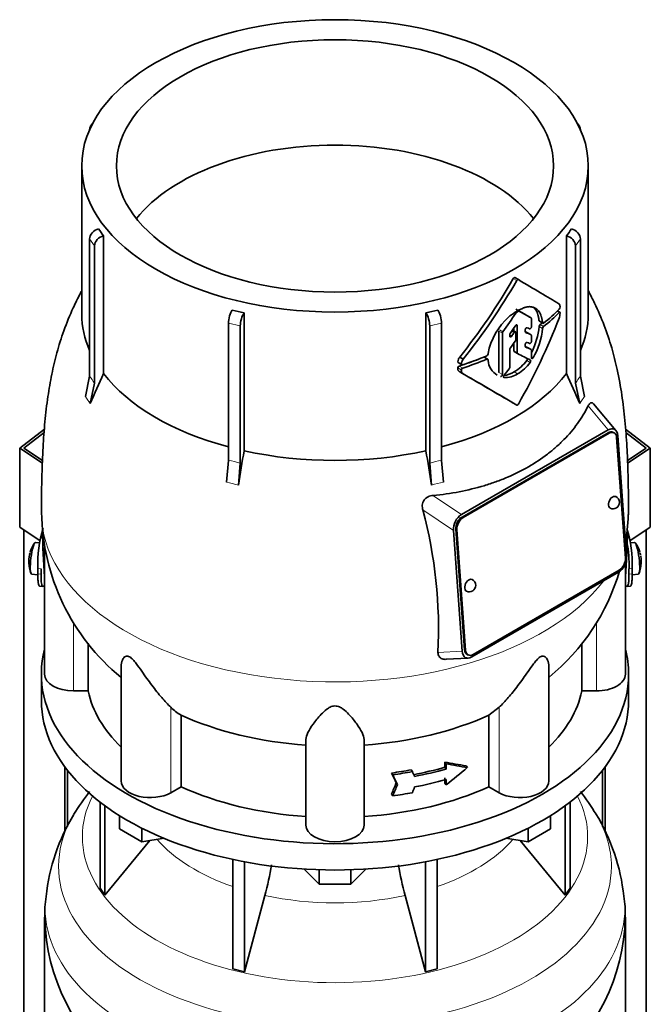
# Model space of a CAD drawing. Header units: millimetres. Extents: x -303 to -74, y -428 to 1006.
# Tile 9 of 26: x -113 to -74, y 25 to 86. Entities that reach past the tile are written whole.
import ezdxf

# ---------------------------------------------------------------- set-up
doc = ezdxf.new("R2010")
doc.units = ezdxf.units.MM
for name, color, linetype in [('LOW_134-18', 7, 'Continuous'), ('M5X8_UNI7687', 7, 'Continuous'), ('VSI134_DIFFUSORE', 7, 'Continuous'), ('VSI134_TERMINALE', 7, 'Continuous'), ('VSI134_TESTATA', 7, 'Continuous')]:
    doc.layers.add(name, color=color, linetype=linetype)

# ---------------------------------------------------------------- blocks, each defined once
blk = doc.blocks.new('SE4')
at = {"layer": 'LOW_134-18', "color": 7, "linetype": 'Continuous', "lineweight": 35}
for p, q in [((-112.669, -374.621), (-112.669, 54.109)), ((-74.098, -374.621), (-74.098, 54.109)), ((-110.12, 39.405), (-110.12, 35.416)), ((-109.969, 39.207), (-109.969, 35.718)), ((-76.799, 39.207), (-76.799, 35.717)), ((-76.648, 39.405), (-76.648, 35.423))]:
    blk.add_line(p, q, dxfattribs=at)
at = {"layer": 'M5X8_UNI7687', "color": 7, "linetype": 'Continuous', "lineweight": 35}
for p, q in [((-111.685, 53.313), (-111.947, 53.338)), ((-74.82, 53.338), (-75.081, 53.313)), ((-112.187, 51.38), (-111.802, 51.322)), ((-74.966, 51.322), (-74.58, 51.38))]:
    blk.add_line(p, q, dxfattribs=at)
for centre, radius, start, end in [((-110.364, 52.15), 2, 144.98731, 163.30433), ((-76.403, 52.15), 2, 16.69567, 35.01269), ((-110.364, 52.15), 2, 166.47221, 175.0433), ((-76.403, 52.15), 2, 11.87974, 13.52779), ((-1.183, 63.461), 74.068, 188.50644, 188.61408), ((-110.364, 52.15), 2, 182.72487, 201.02002), ((-76.403, 52.15), 2, 338.97998, 357.27513)]:
    blk.add_arc(centre, radius, start, end, dxfattribs=at)
for centre, major_axis, ratio, start_param, end_param in [((-112.066, 52.359), (0.12, 0.979), 0.169759, 0.004788, 3.136805), ((-74.701, 52.359), (0.12, -0.979), 0.169759, 0.004788, 3.136805), ((-110.361, 52.168), (1.956, -0.416), 0.810411, 3.076577, 3.120069), ((-76.407, 52.168), (-1.956, -0.416), 0.810411, 3.163117, 3.206609), ((-110.669, 52.549), (-1.472, -1.124), 0.747167, 5.690056, 5.839748), ((-110.367, 52.125), (1.989, -0.211), 0.589949, 3.115062, 3.229621), ((-76.401, 52.125), (-1.989, -0.211), 0.589949, 3.053564, 3.168123), ((-76.099, 52.549), (1.472, -1.124), 0.747167, 0.443437, 0.593129)]:
    blk.add_ellipse(centre, major_axis=major_axis, ratio=ratio, start_param=start_param, end_param=end_param, dxfattribs=at)
at = {"layer": 'VSI134_DIFFUSORE', "color": 7, "linetype": 'Continuous', "lineweight": 35}
for p, q in [((-111.584, 45.167), (-111.584, 43.534)), ((-75.184, 43.534), (-75.184, 45.167)), ((-107.949, 37.234), (-107.949, 31.898)), ((-107.643, 37.005), (-107.643, 31.472)), ((-79.124, 37.005), (-79.124, 31.472)), ((-78.818, 37.234), (-78.818, 31.898)), ((-106.735, 35.582), (-106.735, 36.393)), ((-80.033, 35.582), (-80.033, 36.393)), ((-105.347, 34.781), (-106.735, 35.582)), ((-105.347, 34.781), (-105.347, 35.616)), ((-81.421, 34.781), (-81.421, 35.616)), ((-80.033, 35.582), (-81.421, 34.781)), ((-107.643, 31.472), (-104.871, 34.855)), ((-103.982, 34.992), (-105.347, 34.781)), ((-81.421, 34.781), (-82.785, 34.992)), ((-81.897, 34.855), (-79.124, 31.472)), ((-99.723, 33.685), (-99.723, 26.899)), ((-87.044, 33.685), (-87.044, 26.899)), ((-98.984, 33.536), (-98.984, 26.722)), ((-94.365, 32.155), (-95.295, 33.085)), ((-94.365, 32.155), (-94.365, 33.042)), ((-91.472, 33.085), (-92.402, 32.155)), ((-92.402, 32.155), (-92.402, 33.042)), ((-87.783, 33.536), (-87.783, 26.722)), ((-107.949, 31.898), (-107.643, 31.472)), ((-92.402, 32.155), (-94.365, 32.155)), ((-79.124, 31.472), (-78.818, 31.898)), ((-98.984, 26.722), (-97.729, 31.446)), ((-89.039, 31.446), (-87.783, 26.722)), ((-111.384, 30.1), (-111.384, 21.489)), ((-75.384, 21.489), (-75.384, 30.1)), ((-99.723, 26.899), (-98.984, 26.722)), ((-87.783, 26.722), (-87.044, 26.899))]:
    blk.add_line(p, q, dxfattribs=at)
for centre, radius, start, end in [((-97.642, 29.355), 13.889, 142.10294, 149.11899), ((-89.114, 29.336), 13.892, 30.95379, 38.05261), ((-99.075, 30.091), 12.281, 148.66013, 173.9455), ((-87.662, 30.124), 12.244, 5.99994, 31.41877), ((-115.698, 36.309), 18.615, 344.85704, 350.83723), ((-71.333, 36.267), 18.351, 189.15068, 195.23149), ((-104.503, 30.289), 6.872, 170.8265, 181.97212), ((-82.069, 30.32), 6.676, 358.11225, 9.35175), ((-99.185, 30.312), 12.189, 181.22157, 232.20232), ((-87.563, 30.306), 12.168, 307.7099, 359.0289)]:
    blk.add_arc(centre, radius, start, end, dxfattribs=at)
for centre, major_axis, start_param, end_param in [((-93.384, 45.167), (18.2, 0), 2.993207, 6.283185), ((-93.384, 45.167), (18.2, 0), 0, 0.148386), ((-93.384, 43.534), (-18.2, 0), 0, 3.141593)]:
    blk.add_ellipse(centre, major_axis=major_axis, ratio=0.57735, start_param=start_param, end_param=end_param, dxfattribs=at)
at = {"layer": 'VSI134_DIFFUSORE', "color": 4, "linetype": 'Continuous', "lineweight": 9}
for centre, major_axis, start_param, end_param in [((-93.384, 35.082), (-15.66, 0), 0, 3.425204), ((-93.384, 35.082), (-15.66, 0), 5.999574, 6.283185), ((-93.384, 33.244), (17.133, 0), 2.81047, 6.283185), ((-93.384, 33.244), (17.133, 0), 0, 0.330872), ((-93.384, 38.106), (-12.326, 0), 0.463231, 1.030574), ((-93.384, 38.106), (12.326, 0), 5.252612, 5.819954), ((-93.384, 30.693), (-17.966, 0), 0, 3.209618), ((-93.384, 30.693), (-17.966, 0), 6.216036, 6.283185), ((-93.384, 38.106), (-12.326, 0), 1.210556, 1.931037)]:
    blk.add_ellipse(centre, major_axis=major_axis, ratio=0.57735, start_param=start_param, end_param=end_param, dxfattribs=at)
at = {"layer": 'VSI134_TERMINALE', "color": 7, "linetype": 'Continuous', "lineweight": 35}
for p, q in [((-112.927, 59.179), (-111.397, 60.351)), ((-111.412, 60.148), (-112.669, 59.184)), ((-75.372, 60.352), (-73.841, 59.179)), ((-74.098, 59.184), (-75.357, 60.148)), ((-111.519, 58.244), (-112.927, 59.179)), ((-112.927, 54.28), (-112.927, 59.179)), ((-112.669, 59.184), (-111.512, 58.415)), ((-75.254, 58.416), (-74.098, 59.184)), ((-73.841, 59.179), (-75.247, 58.245)), ((-73.841, 54.28), (-73.841, 59.179)), ((-111.668, 53.444), (-112.927, 54.28)), ((-73.841, 54.28), (-75.104, 53.441)), ((-111.804, 51.393), (-111.804, 51.72)), ((-111.606, 51.377), (-111.606, 51.704)), ((-75.162, 51.377), (-75.162, 51.704)), ((-74.964, 51.393), (-74.964, 51.72)), ((-111.683, 50.627), (-111.485, 50.611)), ((-75.283, 50.611), (-75.085, 50.627))]:
    blk.add_line(p, q, dxfattribs=at)
at = {"layer": 'VSI134_TERMINALE', "color": 4, "linetype": 'Continuous', "lineweight": 9}
for p, q in [((-111.804, 51.72), (-111.606, 51.704)), ((-111.606, 51.377), (-111.804, 51.393)), ((-75.162, 51.704), (-74.964, 51.72)), ((-74.964, 51.393), (-75.162, 51.377))]:
    blk.add_line(p, q, dxfattribs=at)
at = {"layer": 'VSI134_TERMINALE', "color": 7, "linetype": 'Continuous', "lineweight": 35}
for centre, radius, start, end in [((-104.395, 51.989), 7.414, 162.55288, 182.07852), ((-82.686, 51.946), 7.726, 358.31893, 17.04967), ((-82.536, 51.975), 7.38, 357.89662, 10.83328)]:
    blk.add_arc(centre, radius, start, end, dxfattribs=at)
for points, knots in [([(-111.684, 50.627), (-111.699, 50.628), (-111.712, 50.638), (-111.737, 50.675), (-111.749, 50.706), (-111.764, 50.77), (-111.769, 50.794), (-111.777, 50.848), (-111.785, 50.905), (-111.79, 50.973), (-111.795, 51.045), (-111.797, 51.084), (-111.802, 51.207), (-111.804, 51.296), (-111.804, 51.393)], [0.3962895, 0.3962895, 0.3962895, 0.3962895, 0.5, 0.5, 0.625, 0.625, 0.6875, 0.6875, 0.75, 0.8125, 0.8125, 0.875, 0.875, 1, 1, 1, 1]), ([(-111.606, 51.377), (-111.606, 51.28), (-111.604, 51.191), (-111.599, 51.07), (-111.597, 51.031), (-111.592, 50.959), (-111.59, 50.924), (-111.58, 50.829), (-111.571, 50.777), (-111.551, 50.691), (-111.539, 50.659), (-111.511, 50.618), (-111.496, 50.609), (-111.469, 50.612), (-111.459, 50.616), (-111.439, 50.63), (-111.419, 50.649), (-111.397, 50.678), (-111.386, 50.695)], [0, 0, 0, 0, 0.125, 0.125, 0.1875, 0.1875, 0.25, 0.25, 0.375, 0.375, 0.5, 0.5, 0.625, 0.625, 0.6875, 0.6875, 0.75, 0.8096651, 0.8096651, 0.8096651, 0.8096651]), ([(-75.382, 50.696), (-75.371, 50.679), (-75.36, 50.664), (-75.328, 50.627), (-75.308, 50.614), (-75.273, 50.609), (-75.257, 50.618), (-75.229, 50.659), (-75.217, 50.69), (-75.201, 50.754), (-75.197, 50.778), (-75.188, 50.831), (-75.181, 50.889), (-75.175, 50.957), (-75.17, 51.029), (-75.168, 51.068), (-75.163, 51.191), (-75.162, 51.28), (-75.162, 51.377)], [0.189779, 0.189779, 0.189779, 0.189779, 0.25, 0.25, 0.375, 0.375, 0.5, 0.5, 0.625, 0.625, 0.6875, 0.6875, 0.75, 0.8125, 0.8125, 0.875, 0.875, 1, 1, 1, 1]), ([(-74.964, 51.393), (-74.964, 51.296), (-74.965, 51.207), (-74.97, 51.086), (-74.972, 51.047), (-74.977, 50.975), (-74.98, 50.94), (-74.99, 50.846), (-74.998, 50.793), (-75.018, 50.707), (-75.03, 50.675), (-75.056, 50.637), (-75.069, 50.628), (-75.084, 50.627)], [0, 0, 0, 0, 0.125, 0.125, 0.1875, 0.1875, 0.25, 0.25, 0.375, 0.375, 0.5, 0.5, 0.6059848, 0.6059848, 0.6059848, 0.6059848])]:
    blk.add_open_spline(points, degree=3, knots=knots, dxfattribs=at)
at = {"layer": 'VSI134_TESTATA', "color": 7, "linetype": 'Continuous', "lineweight": 35}
for p, q in [((-108.596, 78.929), (-108.596, 78.926)), ((-108.407, 79.316), (-108.529, 79.146)), ((-78.238, 79.146), (-78.36, 79.316)), ((-78.171, 78.926), (-78.171, 78.929)), ((-109.084, 76.684), (-109.084, 67.483)), ((-77.684, 67.483), (-77.684, 76.684)), ((-108.596, 63.643), (-108.596, 72.153)), ((-107.731, 72.35), (-107.731, 63.802)), ((-79.037, 63.802), (-79.037, 72.35)), ((-78.171, 72.153), (-78.171, 63.643)), ((-108.29, 71.726), (-108.29, 63.217)), ((-78.478, 63.217), (-78.478, 71.726)), ((-82.02, 69.633), (-82.232, 69.755)), ((-99.02, 67.571), (-99.02, 59.023)), ((-87.747, 59.023), (-87.747, 67.571)), ((-81.23, 67.26), (-81.443, 67.383)), ((-81.211, 66.717), (-81.211, 67.215)), ((-79.446, 67.609), (-79.594, 67.694)), ((-99.991, 58.425), (-99.991, 66.935)), ((-99.252, 66.758), (-99.252, 58.249)), ((-87.516, 58.249), (-87.516, 66.758)), ((-86.777, 66.935), (-86.777, 58.425)), ((-82.299, 66.63), (-82.299, 66.452)), ((-82.087, 65.098), (-82.087, 66.779)), ((-80.718, 67.047), (-80.503, 66.923)), ((-83.224, 66.439), (-83.224, 63.867)), ((-83.011, 63.744), (-83.011, 66.316)), ((-82.55, 66.132), (-82.55, 66.217)), ((-82.19, 66.389), (-82.384, 66.501)), ((-82.169, 65.921), (-82.169, 66.343)), ((-81.59, 66.402), (-81.59, 66.517)), ((-81.23, 66.212), (-81.443, 66.335)), ((-81.211, 65.804), (-81.211, 66.167)), ((-82.299, 65.693), (-82.299, 65.22)), ((-81.59, 65.494), (-81.59, 65.608)), ((-81.23, 65.297), (-81.443, 65.42)), ((-85.655, 64.833), (-85.435, 64.706)), ((-83.921, 64.698), (-84.136, 64.822)), ((-83.896, 65.055), (-83.897, 65.018)), ((-82.55, 64.189), (-82.55, 65.297)), ((-82.278, 65.174), (-82.066, 65.052)), ((-81.211, 64.777), (-81.211, 65.252)), ((-85.741, 64.486), (-85.52, 64.359)), ((-83.897, 64.654), (-83.896, 64.619)), ((-108.856, 62.376), (-108.596, 63.643)), ((-85.652, 63.911), (-85.432, 63.784)), ((-78.171, 63.643), (-77.911, 62.376)), ((-108.29, 63.217), (-108.55, 61.949)), ((-78.218, 61.949), (-78.478, 63.217)), ((-75.973, 60.279), (-77.353, 61.921)), ((-85.55, 55.066), (-76.448, 60.321)), ((-76.461, 60.138), (-85.512, 54.913)), ((-76.391, 60.105), (-85.442, 54.879)), ((-76.096, 60.137), (-76.166, 60.171)), ((-75.387, 52.369), (-75.929, 59.84)), ((-75.858, 59.953), (-75.316, 52.483)), ((-100.099, 57.07), (-99.991, 58.425)), ((-99.252, 58.249), (-99.36, 56.893)), ((-87.408, 56.893), (-87.516, 58.249)), ((-86.777, 58.425), (-86.669, 57.07)), ((-85.498, 46.605), (-86.04, 54.074)), ((-85.899, 54.158), (-85.357, 46.687)), ((-85.829, 54.125), (-85.286, 46.654)), ((-111.384, 53.027), (-111.384, 45.167)), ((-75.384, 45.167), (-75.384, 52.035)), ((-75.807, 51.492), (-84.909, 46.237)), ((-84.825, 46.389), (-75.774, 51.615)), ((-108.678, 44.128), (-108.678, 47.098)), ((-78.089, 47.077), (-78.089, 44.128)), ((-86.49, 46.09), (-85.124, 46.167)), ((-85.191, 46.391), (-85.12, 46.357)), ((-106.639, 45.646), (-106.639, 38.554)), ((-80.129, 38.554), (-80.129, 45.641)), ((-108.678, 44.128), (-109.584, 44.128)), ((-77.184, 44.128), (-78.089, 44.128)), ((-83.201, 43.121), (-83.842, 42.628)), ((-102.926, 38.189), (-102.926, 42.628)), ((-83.842, 42.628), (-83.842, 38.189)), ((-95.184, 35.814), (-95.184, 41.116)), ((-91.584, 35.814), (-91.584, 41.116)), ((-86.579, 39.396), (-86.579, 39.722)), ((-86.579, 39.722), (-86.502, 39.616)), ((-88.665, 39.235), (-88.588, 39.128)), ((-86.579, 39.396), (-86.502, 39.289)), ((-86.502, 39.616), (-86.502, 39.289)), ((-85.259, 39.492), (-85.181, 39.384)), ((-89.878, 39.041), (-89.801, 38.933)), ((-86.579, 38.416), (-86.579, 38.743)), ((-86.502, 38.636), (-86.502, 38.309)), ((-102.926, 38.189), (-103.566, 37.819)), ((-89.592, 38.428), (-89.515, 38.32)), ((-86.579, 38.416), (-86.502, 38.309)), ((-83.201, 37.819), (-83.842, 38.189)), ((-89.878, 37.734), (-89.801, 37.626))]:
    blk.add_line(p, q, dxfattribs=at)
at = {"layer": 'VSI134_TESTATA', "color": 4, "linetype": 'Continuous', "lineweight": 9}
for p, q in [((-108.29, 71.726), (-108.596, 72.153)), ((-78.171, 72.153), (-78.478, 71.726)), ((-82.121, 69.575), (-82.333, 69.697)), ((-81.23, 67.26), (-81.443, 67.383)), ((-79.483, 67.596), (-79.616, 67.673)), ((-99.252, 66.758), (-99.991, 66.935)), ((-86.777, 66.935), (-87.516, 66.758)), ((-82.157, 66.82), (-82.087, 66.779)), ((-80.52, 66.957), (-80.735, 67.081)), ((-80.52, 66.606), (-80.735, 66.73)), ((-80.461, 66.724), (-80.676, 66.848)), ((-83.011, 66.316), (-83.224, 66.439)), ((-82.984, 66.393), (-83.196, 66.516)), ((-82.55, 66.201), (-82.431, 66.132)), ((-82.286, 66.342), (-82.433, 66.427)), ((-81.233, 66.214), (-81.446, 66.337)), ((-81.232, 65.298), (-81.445, 65.421)), ((-83.979, 64.697), (-84.191, 64.819)), ((-82.087, 65.098), (-82.299, 65.22)), ((-81.211, 64.845), (-81.106, 64.784)), ((-85.555, 64.031), (-85.775, 64.158)), ((-85.546, 64.418), (-85.767, 64.545)), ((-85.464, 64.144), (-85.684, 64.271)), ((-81.499, 64.627), (-81.287, 64.504)), ((-83.224, 63.867), (-83.011, 63.744)), ((-82.928, 63.579), (-82.903, 63.565)), ((-82.282, 63.911), (-82.07, 63.788)), ((-108.78, 62.278), (-108.856, 62.376)), ((-108.78, 62.278), (-108.55, 61.949)), ((-78.142, 62.062), (-77.911, 62.376)), ((-78.142, 62.062), (-78.218, 61.949)), ((-77.693, 61.803), (-76.448, 60.321)), ((-76.391, 60.105), (-76.461, 60.138)), ((-99.916, 57.034), (-100.099, 57.07)), ((-99.916, 57.034), (-99.36, 56.893)), ((-87.225, 56.945), (-87.408, 56.893)), ((-87.225, 56.945), (-86.669, 57.07)), ((-85.55, 55.066), (-87.31, 56.25)), ((-86.04, 54.074), (-87.936, 55.349)), ((-85.442, 54.879), (-85.512, 54.913)), ((-85.829, 54.125), (-85.899, 54.158)), ((-111.397, 51.195), (-111.384, 51.193)), ((-75.384, 51.193), (-75.371, 51.195)), ((-109.584, 44.128), (-109.584, 48.38)), ((-77.184, 44.128), (-77.184, 48.357)), ((-87.002, 46.52), (-85.498, 46.605)), ((-85.286, 46.654), (-85.357, 46.687)), ((-103.566, 37.819), (-103.566, 43.121)), ((-83.201, 37.819), (-83.201, 43.121))]:
    blk.add_line(p, q, dxfattribs=at)
at = {"layer": 'VSI134_TESTATA', "color": 7, "linetype": 'Continuous', "lineweight": 35}
for centre, radius, start, end in [((-101.605, 77.068), 7.732, 213.71088, 217.60338), ((-85.162, 77.068), 7.732, 322.39662, 326.28912), ((-115.624, 88.87), 38.418, 321.26853, 330.06177), ((-116.055, 89.115), 39.159, 321.44035, 330.06593), ((-79.522, 68.1), 0.0379, 48.42382, 58.95167), ((-79.643, 67.942), 0.211, 319.4362, 2.2381), ((-93.907, 90.585), 23.575, 255.62701, 257.47404), ((-92.86, 90.585), 23.575, 282.52596, 284.37299), ((-79.9, 64.288), 4.069, 131.43742, 169.12678), ((-82.06, 67.477), 0.14, 121.34265, 147.47829), ((-81.981, 67.627), 0.0501, 66.45468, 125.85495), ((-80.602, 67.638), 1.173, 340.02016, 355.93029), ((-85.098, 67.123), 4.381, 333.06861, 354.84809), ((-84.873, 67), 4.371, 329.53634, 354.82346), ((-80.55, 66.711), 0.186, 132.56223, 174.29129), ((-80.336, 66.587), 0.185, 132.37859, 174.26558), ((-82.875, 66.31), 0.137, 142.72802, 177.42473), ((-82.408, 66.211), 0.142, 144.74732, 177.58429), ((-82.406, 65.29), 0.144, 143.38891, 177.43767), ((-82.318, 65.927), 0.148, 324.53793, 357.56261), ((-85.221, 64.499), 0.548, 142.40322, 175.17463), ((-84.037, 65.034), 0.14, 294.30644, 353.4391), ((-85.646, 64.147), 0.13, 107.36206, 174.89577), ((-85.425, 64.02), 0.13, 107.65817, 174.96599), ((-84.994, 64.37), 0.554, 142.68847, 175.09943), ((-82.751, 64.701), 1.147, 184.07865, 240.08607), ((-82.696, 64.196), 0.146, 320.6246, 357.22023), ((-83.548, 66.08), 2.512, 300.25809, 324.65067), ((-83.337, 65.961), 2.516, 300.24361, 324.59857), ((-68.253, 45.244), 43.622, 154.82252, 157.48372), ((-310.101, -324.938), 448.977, 59.51557, 59.98786), ((-310.205, -325.604), 449.607, 59.51593, 60.00441), ((-83.042, 65.081), 1.395, 274.54851, 302.97772), ((-82.827, 64.947), 1.384, 266.84836, 303.1454), ((-118.514, 45.244), 43.622, 22.51628, 25.17748), ((26.284, 37.972), 127.06, 170.4635, 171.43609), ((-213.051, 37.972), 127.06, 8.56391, 9.5365), ((-76.153, 55.819), 0.4, 0, 64.53028), ((-76.153, 55.819), 0.4, 244.53028, 0), ((-98.156, 55.352), 13.41, 180.63062, 230.69568), ((-115.947, 47.919), 28.98, 357.23297, 14.8561), ((-88.566, 55.329), 13.358, 350.60362, 358.84772), ((-88.566, 55.329), 13.358, 309.23422, 343.60563), ((-85.063, 50.675), 0.4, 244.53028, 0), ((-85.063, 50.675), 0.4, 0, 64.53028), ((-101.235, 45.486), 3.321, 225.40826, 239.38841)]:
    blk.add_arc(centre, radius, start, end, dxfattribs=at)
at = {"layer": 'VSI134_TESTATA', "color": 4, "linetype": 'Continuous', "lineweight": 9}
for centre, radius, start, end in [((-114.352, 59.191), 7.277, 33.58923, 37.72503), ((-72.415, 59.191), 7.277, 142.27497, 146.41077), ((-101.745, 49.457), 9.139, 74.16756, 78.93349), ((-85.022, 49.457), 9.139, 101.06651, 105.83244)]:
    blk.add_arc(centre, radius, start, end, dxfattribs=at)
at = {"layer": 'VSI134_TESTATA', "color": 7, "linetype": 'Continuous', "lineweight": 35}
for major_axis in [(15.7, 0), (13.547, 0)]:
    blk.add_ellipse((-93.384, 76.684), major_axis=major_axis, ratio=0.57735, dxfattribs=at)
for centre, major_axis, ratio, start_param, end_param in [((-108.042, 78.797), (0.488, -0.35), 0.754344, 2.912261, 3.637652), ((-78.726, 78.797), (-0.488, -0.35), 0.754344, 2.645534, 3.370925), ((-93.384, 70.152), (13.547, 0), 0.57735, 0.430765, 2.710827), ((-108.042, 72.286), (-0.488, -0.35), 0.754344, 4.207836, 5.787126), ((-78.726, 72.286), (-0.488, 0.35), 0.754344, 3.637652, 5.216942), ((-107.736, 71.859), (0.488, 0.35), 0.754344, 1.066243, 2.645534), ((-79.032, 71.859), (0.488, -0.35), 0.754344, 0.496059, 2.075349), ((-93.384, 76.194), (16, -9.366), 0.005973, 0.523921, 0.784455), ((-93.384, 74.266), (15.7, -8.967), 0.004672, -0.772853, -0.703933), ((-93.384, 72.379), (16, 0), 0.57735, -0.630598, -0.518021), ((-93.384, 67.483), (15.7, 0), 0.57735, 3.141593, 3.391494), ((-99.761, 67.255), (-0.14, -0.584), 0.31246, 3.786362, 5.365653), ((-99.022, 67.078), (0.14, 0.584), 0.31246, 0.64477, 2.22406), ((-87.745, 67.078), (0.14, -0.584), 0.31246, 0.917533, 2.496823), ((-87.006, 67.255), (-0.14, 0.584), 0.31246, 4.059125, 5.638416), ((-93.384, 74.248), (-11.959, -16.868), 0.630164, 1.551795, 1.620079), ((-93.384, 74.164), (16, 0), 0.57735, -0.790935, -0.780102), ((-93.384, 68.356), (11.275, 19.8), 0.573353, 4.713426, 4.974273), ((-93.384, 74.266), (16, -9.139), 0.004672, -0.773039, -0.705414), ((-93.384, 72.173), (16, -0.011), 0.576906, -0.63021, -0.517581), ((-93.384, 67.483), (-15.7, 0), 0.57735, 2.891692, 3.141593), ((-101.543, 78.224), (16.958, 21.698), 0.813815, 4.796406, 4.817449), ((-101.96, 78.386), (24.892, -13.103), 0.055137, -0.576041, -0.56471), ((-93.384, 72.173), (15.7, -0.01), 0.576906, -0.627228, -0.613459), ((-100.469, 77.282), (17.201, 19.523), 0.811036, -1.433588, -1.423742), ((-101.807, 77.966), (24.433, -12.868), 0.054855, -0.567828, -0.557381), ((-101.97, 78.06), (24.902, -13.115), 0.054855, -0.582253, -0.558494), ((-100.304, 76.555), (17.231, 19.184), 0.810489, -1.432045, -1.409969), ((-102.166, 77.276), (24.803, -13.252), 0.046433, -0.567944, -0.557578), ((-102.336, 77.374), (25.279, -13.507), 0.046433, -0.582298, -0.558682), ((-102.254, 77.657), (25.196, -13.419), 0.048322, -0.576058, -0.564869), ((-93.384, 72.38), (16, 0), 0.57735, -1.05245, -0.942461), ((-93.384, 71.586), (15.999, -8.788), 0.021828, -0.772923, -0.700364), ((-93.384, 72.17), (15.7, 0), 0.57735, -1.058237, -0.967486), ((-93.384, 72.17), (16, 0), 0.57735, -1.052994, -0.942461), ((-98.353, 74.171), (17.443, 15.031), 0.800393, -1.357861, -1.335212), ((-93.384, 67.483), (-15.7, 0), 0.57735, 0.41818, 1.136418), ((-93.384, 67.483), (15.7, 0), 0.57735, 5.146767, 5.865006), ((-76.429, 59.578), (-0.34, -0.788), 0.585917, 2.297572, 3.808941), ((-76.424, 59.629), (-0.258, -0.542), 0.625473, 3.141593, 3.879379), ((-76.354, 59.595), (-0.258, -0.542), 0.625473, 2.308583, 3.879379), ((-93.384, 67.483), (-15.7, 0), 0.57735, 1.203578, 1.938015), ((-76.153, 55.819), (0.172, 0.361), 0.625473, 0, 3.141593), ((-85.463, 54.363), (-0.303, -0.751), 0.658311, 3.841252, 5.352621), ((-85.475, 54.403), (0.258, 0.542), 0.625473, 0.737787, 2.308583), ((-85.405, 54.37), (0.258, 0.542), 0.625473, 0.737787, 2.308583), ((-93.384, 46.039), (-5.449, 45.185), 0.384309, 1.34621, 1.410262), ((-93.384, 46.039), (5.449, 45.185), 0.384309, -1.410262, -1.346667), ((-75.893, 52.195), (0.303, 0.751), 0.658311, 3.841252, 5.35262), ((-75.811, 52.124), (-0.258, -0.542), 0.625473, 0.737787, 2.308583), ((-85.063, 50.675), (0.172, 0.361), 0.625473, 0, 3.141593), ((-84.927, 46.979), (0.34, 0.788), 0.585917, 2.297573, 3.808941), ((-84.933, 46.932), (0.258, 0.542), 0.625473, 2.308583, 3.141593), ((-84.862, 46.899), (0.258, 0.542), 0.625473, 2.308583, 3.879379), ((-109.584, 45.167), (1.8, 0), 0.57735, 3.141593, 4.712389), ((-77.184, 45.167), (-1.8, 0), 0.57735, 1.570796, 3.141593), ((-93.384, 45.167), (-15.4, 0), 0.57735, 0.117151, 0.534109), ((-93.384, 45.167), (15.4, 0), 0.57735, 5.749077, 6.166034), ((-93.384, 49.607), (-15.4, 0), 0.57735, 0.902549, 1.453645), ((-93.384, 49.607), (15.4, 0), 0.57735, 4.82954, 5.380636), ((-93.384, 48.134), (15.202, -7.127), 0.345529, -0.95251, -0.854431), ((-93.384, 47.699), (15.4, 0), 0.57735, -1.341157, -1.259355), ((-93.384, 47.699), (15.6, 0), 0.57735, -1.339048, -1.258311), ((-138.064, 107.176), (64.734, -115.43), 0.09615, 0.884303, 0.887521), ((-93.384, 47.372), (15.4, 0), 0.57735, -1.249874, -1.113116), ((-93.384, 47.372), (15.6, 0), 0.57735, -1.248952, -1.113951), ((-93.384, 48.134), (15.399, -7.22), 0.345529, -0.953344, -0.85654), ((-93.384, 45.957), (14.436, 10.206), 0.579238, 4.780548, 4.877352), ((-104.839, 38.554), (1.8, 0), 0.57735, 3.141593, 5.497787), ((-136.356, 102.023), (62.4, -111.267), 0.096151, 0.909542, 0.916225), ((-136.952, 102.853), (63.262, -112.803), 0.096151, 0.908896, 0.915487), ((-93.384, 46.719), (15.6, 0), 0.57735, -1.248952, -1.113951), ((-81.929, 38.554), (-1.8, 0), 0.57735, 0.785398, 3.141593), ((-93.384, 45.167), (-15.4, 0), 0.57735, 0.902549, 1.453645), ((-93.384, 45.167), (15.4, 0), 0.57735, 4.82954, 5.380636), ((-136.356, 111.713), (-10.491, -127.137), 0.491081, 0.99085, 0.997533), ((-136.952, 112.549), (-10.636, -128.893), 0.491081, 0.991587, 0.998179), ((-138.07, 111.461), (-10.882, -131.906), 0.49109, 1.019542, 1.02276), ((-93.384, 46.392), (15.6, 0), 0.57735, -1.339048, -1.258311), ((-93.384, 35.814), (1.8, 0), 0.57735, 3.141593, 6.283185)]:
    blk.add_ellipse(centre, major_axis=major_axis, ratio=ratio, start_param=start_param, end_param=end_param, dxfattribs=at)
at = {"layer": 'VSI134_TESTATA', "color": 4, "linetype": 'Continuous', "lineweight": 9}
for start_param, end_param in [(0.000652, 2.726381), (2.988518, 3.139046)]:
    blk.add_ellipse((-93.384, 55.197), major_axis=(-18.2, 0), ratio=0.57735, start_param=start_param, end_param=end_param, dxfattribs=at)
at = {"layer": 'VSI134_TESTATA', "color": 7, "linetype": 'Continuous', "lineweight": 35}
for points, knots in [([(-82.333, 69.697), (-82.319, 69.72), (-82.301, 69.74), (-82.264, 69.761), (-82.245, 69.763), (-82.232, 69.755)], [0, 0, 0, 0, 0.5, 0.5, 1, 1, 1, 1]), ([(-82.02, 69.633), (-82.033, 69.64), (-82.052, 69.639), (-82.089, 69.617), (-82.107, 69.598), (-82.121, 69.575)], [0, 0, 0, 0, 0.5, 0.5, 1, 1, 1, 1]), ([(-109.085, 68.934), (-109.117, 68.875), (-109.298, 68.531), (-109.697, 67.722), (-110.2, 66.507), (-110.632, 65.12), (-110.953, 63.751), (-111.2, 62.314), (-111.376, 60.792), (-111.492, 59.186), (-111.552, 57.512), (-111.577, 56.218), (-111.582, 55.382), (-111.583, 55.046)], [0.1148355, 0.1148355, 0.1148355, 0.1148355, 0.1267429, 0.1841764, 0.2743114, 0.3584586, 0.4398212, 0.5235934, 0.6204878, 0.7212141, 0.8317373, 0.941968, 1, 1, 1, 1]), ([(-75.184, 55.046), (-75.186, 55.383), (-75.188, 55.954), (-75.205, 56.819), (-75.227, 57.917), (-75.284, 59.312), (-75.397, 60.857), (-75.588, 62.467), (-75.859, 63.978), (-76.222, 65.43), (-76.682, 66.812), (-77.192, 67.982), (-77.548, 68.682), (-77.681, 68.931)], [0, 0, 0, 0, 0.057802, 0.1148244, 0.1861403, 0.2804413, 0.3848844, 0.4815492, 0.5777988, 0.6601193, 0.7460004, 0.8343777, 0.8849151, 0.8849151, 0.8849151, 0.8849151]), ([(-81.2, 67.942), (-81.21, 67.944), (-81.23, 67.949), (-81.261, 67.953), (-81.291, 67.955), (-81.322, 67.956), (-81.353, 67.956), (-81.384, 67.954), (-81.415, 67.951), (-81.446, 67.947), (-81.476, 67.941), (-81.507, 67.935), (-81.537, 67.928), (-81.567, 67.921), (-81.596, 67.912), (-81.626, 67.903), (-81.654, 67.894), (-81.683, 67.884), (-81.711, 67.873), (-81.738, 67.862), (-81.788, 67.842), (-81.863, 67.809), (-81.963, 67.758), (-82.066, 67.702), (-82.17, 67.639), (-82.275, 67.571), (-82.381, 67.498), (-82.487, 67.421), (-82.557, 67.366), (-82.593, 67.338)], [0, 0, 0, 0, 0.027225, 0.053963, 0.080229, 0.106036, 0.131393, 0.156305, 0.180776, 0.20481, 0.228406, 0.251563, 0.274281, 0.296556, 0.318385, 0.339764, 0.36069, 0.381158, 0.401163, 0.420702, 0.439769, 0.508178, 0.577363, 0.647201, 0.717542, 0.788205, 0.858988, 0.929667, 1, 1, 1, 1]), ([(-80.52, 66.957), (-80.523, 66.977), (-80.527, 67.016), (-80.534, 67.074), (-80.544, 67.13), (-80.554, 67.186), (-80.566, 67.24), (-80.58, 67.293), (-80.606, 67.382), (-80.652, 67.503), (-80.725, 67.634), (-80.818, 67.75), (-80.908, 67.825), (-80.992, 67.874), (-81.057, 67.903), (-81.126, 67.927), (-81.175, 67.937), (-81.2, 67.942)], [0, 0, 0, 0, 0.036046, 0.07226, 0.108651, 0.145226, 0.181995, 0.21897, 0.256164, 0.374824, 0.50166, 0.611779, 0.746751, 0.808863, 0.871706, 0.935274, 1, 1, 1, 1]), ([(-81.074, 67.907), (-81.058, 67.892), (-81.01, 67.846), (-80.935, 67.752), (-80.861, 67.616), (-80.812, 67.482), (-80.781, 67.367), (-80.761, 67.275), (-80.746, 67.18), (-80.739, 67.114), (-80.735, 67.081)], [0.3320997, 0.3320997, 0.3320997, 0.3320997, 0.389092, 0.5058891, 0.633698, 0.7533976, 0.8158474, 0.8777312, 0.9391014, 1, 1, 1, 1]), ([(-79.496, 68.128), (-79.493, 68.125), (-79.487, 68.119), (-79.479, 68.108), (-79.471, 68.096), (-79.464, 68.082), (-79.457, 68.066), (-79.452, 68.05), (-79.447, 68.032), (-79.442, 68.013), (-79.438, 67.993), (-79.435, 67.972), (-79.433, 67.958), (-79.432, 67.95)], [0, 0, 0, 0, 0.08878, 0.177923, 0.267524, 0.357639, 0.448281, 0.53943, 0.631034, 0.723011, 0.815254, 0.907634, 1, 1, 1, 1]), ([(-79.432, 67.555), (-79.43, 67.581), (-79.435, 67.6), (-79.454, 67.615), (-79.468, 67.611), (-79.483, 67.596)], [0, 0, 0, 0, 0.5, 0.5, 1, 1, 1, 1]), ([(-82.204, 66.775), (-82.193, 66.791), (-82.181, 66.804), (-82.154, 66.824), (-82.14, 66.829), (-82.116, 66.83), (-82.105, 66.826), (-82.09, 66.808), (-82.087, 66.795), (-82.087, 66.779)], [0, 0, 0, 0, 0.25, 0.25, 0.5, 0.5, 0.75, 0.75, 1, 1, 1, 1]), ([(-81.59, 66.517), (-81.59, 66.533), (-81.586, 66.551), (-81.572, 66.585), (-81.562, 66.603), (-81.539, 66.63), (-81.526, 66.641), (-81.5, 66.653), (-81.488, 66.654), (-81.478, 66.65)], [0, 0, 0, 0, 0.25, 0.25, 0.5, 0.5, 0.75, 0.75, 1, 1, 1, 1]), ([(-81.319, 66.582), (-81.31, 66.578), (-81.298, 66.58), (-81.273, 66.591), (-81.26, 66.602), (-81.238, 66.63), (-81.228, 66.648), (-81.214, 66.683), (-81.211, 66.701), (-81.211, 66.717)], [0, 0, 0, 0, 0.25, 0.25, 0.5, 0.5, 0.75, 0.75, 1, 1, 1, 1]), ([(-80.52, 66.957), (-80.519, 66.939), (-80.511, 66.926), (-80.49, 66.917), (-80.475, 66.921), (-80.461, 66.932)], [0, 0, 0, 0, 0.5, 0.5, 1, 1, 1, 1]), ([(-82.431, 66.132), (-82.442, 66.117), (-82.455, 66.104), (-82.482, 66.086), (-82.496, 66.081), (-82.521, 66.081), (-82.531, 66.086), (-82.546, 66.104), (-82.55, 66.117), (-82.55, 66.132)], [0, 0, 0, 0, 0.25, 0.25, 0.5, 0.5, 0.75, 0.75, 1, 1, 1, 1]), ([(-82.169, 66.343), (-82.169, 66.359), (-82.173, 66.371), (-82.187, 66.389), (-82.198, 66.394), (-82.222, 66.394), (-82.235, 66.389), (-82.262, 66.37), (-82.275, 66.357), (-82.286, 66.342)], [0, 0, 0, 0, 0.25, 0.25, 0.5, 0.5, 0.75, 0.75, 1, 1, 1, 1]), ([(-81.59, 65.608), (-81.59, 65.624), (-81.586, 65.641), (-81.572, 65.676), (-81.562, 65.694), (-81.538, 65.721), (-81.525, 65.732), (-81.5, 65.743), (-81.488, 65.744), (-81.478, 65.74)], [0, 0, 0, 0, 0.25, 0.25, 0.5, 0.5, 0.75, 0.75, 1, 1, 1, 1]), ([(-81.32, 65.67), (-81.31, 65.666), (-81.298, 65.667), (-81.274, 65.679), (-81.261, 65.69), (-81.238, 65.718), (-81.228, 65.735), (-81.214, 65.771), (-81.211, 65.789), (-81.211, 65.804)], [0, 0, 0, 0, 0.25, 0.25, 0.5, 0.5, 0.75, 0.75, 1, 1, 1, 1]), ([(-84.194, 64.821), (-84.173, 64.83), (-84.153, 64.83), (-84.137, 64.822), (-84.137, 64.822), (-84.136, 64.822)], [0, 0, 0, 0, 0.5, 0.5, 0.5191186, 0.5191186, 0.5191186, 0.5191186]), ([(-81.499, 64.627), (-81.482, 64.651), (-81.47, 64.683), (-81.466, 64.722), (-81.468, 64.734), (-81.471, 64.744)], [0, 0, 0, 0, 0.5, 0.5, 0.7486196, 0.7486196, 0.7486196, 0.7486196]), ([(-81.106, 64.784), (-81.116, 64.768), (-81.127, 64.755), (-81.151, 64.735), (-81.163, 64.729), (-81.185, 64.727), (-81.194, 64.731), (-81.207, 64.749), (-81.211, 64.761), (-81.211, 64.777)], [0, 0, 0, 0, 0.25, 0.25, 0.5, 0.5, 0.75, 0.75, 1, 1, 1, 1]), ([(-85.775, 64.158), (-85.774, 64.127), (-85.772, 64.075), (-85.756, 64.012), (-85.729, 63.972), (-85.694, 63.94), (-85.667, 63.921), (-85.652, 63.911)], [0, 0, 0, 0, 0.297831, 0.494663, 0.647573, 0.81148, 1, 1, 1, 1]), ([(-85.741, 64.486), (-85.742, 64.486), (-85.743, 64.487), (-85.761, 64.499), (-85.77, 64.52), (-85.767, 64.545)], [0.4706024, 0.4706024, 0.4706024, 0.4706024, 0.5, 0.5, 1, 1, 1, 1]), ([(-85.546, 64.418), (-85.549, 64.393), (-85.541, 64.372), (-85.507, 64.349), (-85.482, 64.347), (-85.457, 64.356)], [0, 0, 0, 0, 0.5, 0.5, 1, 1, 1, 1]), ([(-83.897, 64.654), (-83.899, 64.675), (-83.908, 64.691), (-83.938, 64.706), (-83.958, 64.706), (-83.979, 64.697)], [0, 0, 0, 0, 0.5, 0.5, 1, 1, 1, 1]), ([(-81.275, 64.642), (-81.26, 64.634), (-81.252, 64.613), (-81.257, 64.56), (-81.269, 64.529), (-81.287, 64.504)], [0, 0, 0, 0, 0.5, 0.5, 1, 1, 1, 1]), ([(-85.432, 63.784), (-85.453, 63.798), (-85.491, 63.824), (-85.532, 63.875), (-85.552, 63.946), (-85.554, 63.999), (-85.555, 64.031)], [0, 0, 0, 0, 0.268166, 0.496148, 0.696011, 1, 1, 1, 1]), ([(-83.011, 63.744), (-83.011, 63.729), (-83.015, 63.712), (-83.031, 63.679), (-83.042, 63.663), (-83.067, 63.637), (-83.082, 63.627), (-83.11, 63.616), (-83.124, 63.616), (-83.135, 63.62)], [0, 0, 0, 0, 0.25, 0.25, 0.5, 0.5, 0.75, 0.75, 1, 1, 1, 1]), ([(-82.903, 63.565), (-82.926, 63.567), (-82.94, 63.586), (-82.942, 63.641), (-82.929, 63.675), (-82.907, 63.702)], [0, 0, 0, 0, 0.5, 0.5, 1, 1, 1, 1]), ([(-87.31, 56.25), (-86.752, 56.302), (-86.21, 56.379), (-85.155, 56.582), (-84.643, 56.707), (-83.898, 56.931), (-83.653, 57.012), (-83.292, 57.142), (-83.172, 57.187), (-82.935, 57.28), (-82.818, 57.328), (-82.239, 57.575), (-81.801, 57.794), (-80.972, 58.271), (-80.583, 58.531), (-80.035, 58.95), (-79.858, 59.095), (-79.518, 59.395), (-79.353, 59.551), (-78.885, 60.028), (-78.604, 60.362), (-78.103, 61.059), (-77.882, 61.423), (-77.693, 61.803)], [0, 0, 0, 0, 0.125, 0.125, 0.25, 0.25, 0.3125, 0.3125, 0.34375, 0.34375, 0.375, 0.375, 0.5, 0.5, 0.625, 0.625, 0.6875, 0.6875, 0.75, 0.75, 0.875, 0.875, 1, 1, 1, 1]), ([(-82.121, 61.854), (-82.107, 61.846), (-82.089, 61.848), (-82.052, 61.869), (-82.033, 61.889), (-82.02, 61.912)], [0, 0, 0, 0, 0.5, 0.5, 1, 1, 1, 1]), ([(-77.693, 61.803), (-77.675, 61.838), (-77.657, 61.869), (-77.617, 61.924), (-77.595, 61.948), (-77.55, 61.982), (-77.527, 61.993), (-77.477, 62), (-77.453, 61.996), (-77.416, 61.978), (-77.403, 61.97), (-77.379, 61.95), (-77.367, 61.938), (-77.356, 61.924), (-77.356, 61.924), (-77.356, 61.924)], [0, 0, 0, 0, 0.125, 0.125, 0.25, 0.25, 0.375, 0.375, 0.5, 0.5, 0.5625, 0.5625, 0.625, 0.625, 0.6251488, 0.6251488, 0.6251488, 0.6251488]), ([(-87.936, 55.349), (-87.952, 55.398), (-87.963, 55.448), (-87.976, 55.551), (-87.977, 55.604), (-87.967, 55.71), (-87.956, 55.763), (-87.919, 55.866), (-87.895, 55.914), (-87.847, 55.981), (-87.83, 56.003), (-87.792, 56.043), (-87.772, 56.062), (-87.73, 56.096), (-87.708, 56.113), (-87.662, 56.142), (-87.639, 56.155), (-87.567, 56.191), (-87.516, 56.209), (-87.414, 56.236), (-87.362, 56.245), (-87.31, 56.25)], [0, 0, 0, 0, 0.125, 0.125, 0.25, 0.25, 0.375, 0.375, 0.5, 0.5, 0.5625, 0.5625, 0.625, 0.625, 0.6875, 0.6875, 0.75, 0.75, 0.875, 0.875, 1, 1, 1, 1]), ([(-86.49, 46.09), (-86.531, 46.087), (-86.57, 46.088), (-86.655, 46.098), (-86.7, 46.108), (-86.782, 46.139), (-86.819, 46.159), (-86.886, 46.211), (-86.914, 46.242), (-86.959, 46.311), (-86.975, 46.35), (-86.997, 46.432), (-87.002, 46.475), (-87.002, 46.52)], [0.271361, 0.271361, 0.271361, 0.271361, 0.375, 0.375, 0.5, 0.5, 0.625, 0.625, 0.75, 0.75, 0.875, 0.875, 1, 1, 1, 1]), ([(-103.566, 43.121), (-103.737, 43.289), (-103.926, 43.49), (-104.321, 43.946), (-104.528, 44.203), (-104.941, 44.752), (-105.147, 45.045), (-105.475, 45.514), (-105.588, 45.675), (-105.77, 45.913), (-105.834, 45.992), (-105.973, 46.141), (-106.049, 46.209), (-106.193, 46.288), (-106.254, 46.296), (-106.352, 46.281), (-106.39, 46.26), (-106.488, 46.183), (-106.531, 46.112), (-106.617, 45.918), (-106.64, 45.786), (-106.639, 45.652)], [0, 0, 0, 0, 0.125, 0.125, 0.25, 0.25, 0.375, 0.375, 0.4375, 0.4375, 0.46875, 0.46875, 0.5, 0.5, 0.53125, 0.53125, 0.5625, 0.5625, 0.625, 0.625, 0.7286685, 0.7286685, 0.7286685, 0.7286685]), ([(-80.129, 45.65), (-80.127, 45.787), (-80.151, 45.922), (-80.241, 46.121), (-80.286, 46.191), (-80.387, 46.266), (-80.426, 46.285), (-80.528, 46.295), (-80.592, 46.281), (-80.738, 46.193), (-80.813, 46.123), (-80.951, 45.972), (-81.013, 45.893), (-81.194, 45.655), (-81.305, 45.495), (-81.629, 45.033), (-81.835, 44.741), (-82.249, 44.191), (-82.451, 43.941), (-82.842, 43.49), (-83.032, 43.287), (-83.201, 43.121)], [0.269229, 0.269229, 0.269229, 0.269229, 0.375, 0.375, 0.4375, 0.4375, 0.46875, 0.46875, 0.5, 0.5, 0.53125, 0.53125, 0.5625, 0.5625, 0.625, 0.625, 0.75, 0.75, 0.875, 0.875, 1, 1, 1, 1]), ([(-91.584, 41.116), (-91.584, 41.244), (-91.631, 41.388), (-91.789, 41.712), (-91.902, 41.893), (-92.177, 42.277), (-92.337, 42.482), (-92.641, 42.8), (-92.752, 42.908), (-92.952, 43.054), (-93.025, 43.101), (-93.195, 43.175), (-93.295, 43.201), (-93.5, 43.197), (-93.596, 43.167), (-93.762, 43.089), (-93.833, 43.042), (-94.03, 42.895), (-94.14, 42.787), (-94.437, 42.474), (-94.597, 42.269), (-94.872, 41.884), (-94.981, 41.708), (-95.137, 41.388), (-95.184, 41.242), (-95.184, 41.116)], [0, 0, 0, 0, 0.125, 0.125, 0.25, 0.25, 0.375, 0.375, 0.4375, 0.4375, 0.46875, 0.46875, 0.5, 0.5, 0.53125, 0.53125, 0.5625, 0.5625, 0.625, 0.625, 0.75, 0.75, 0.875, 0.875, 1, 1, 1, 1])]:
    blk.add_open_spline(points, degree=3, knots=knots, dxfattribs=at)
for points in [[(-81.211, 67.215), (-81.211, 67.237), (-81.218, 67.253), (-81.23, 67.26)], [(-80.718, 67.047), (-80.727, 67.052), (-80.733, 67.064), (-80.735, 67.081)], [(-81.567, 66.355), (-81.581, 66.361), (-81.59, 66.378), (-81.59, 66.402)], [(-81.211, 66.167), (-81.211, 66.191), (-81.219, 66.208), (-81.233, 66.214)], [(-81.567, 65.447), (-81.582, 65.454), (-81.59, 65.471), (-81.59, 65.494)], [(-82.277, 65.174), (-82.291, 65.181), (-82.299, 65.198), (-82.299, 65.22)], [(-82.087, 65.098), (-82.087, 65.075), (-82.079, 65.058), (-82.065, 65.051)], [(-81.211, 65.252), (-81.211, 65.275), (-81.219, 65.292), (-81.232, 65.298)]]:
    blk.add_open_spline(points, degree=3, dxfattribs=at)

msp = doc.modelspace()

# ---------------------------------------------------------------- block references
msp.add_blockref('SE4', (0, 0))

doc.saveas('drawing.dxf')
